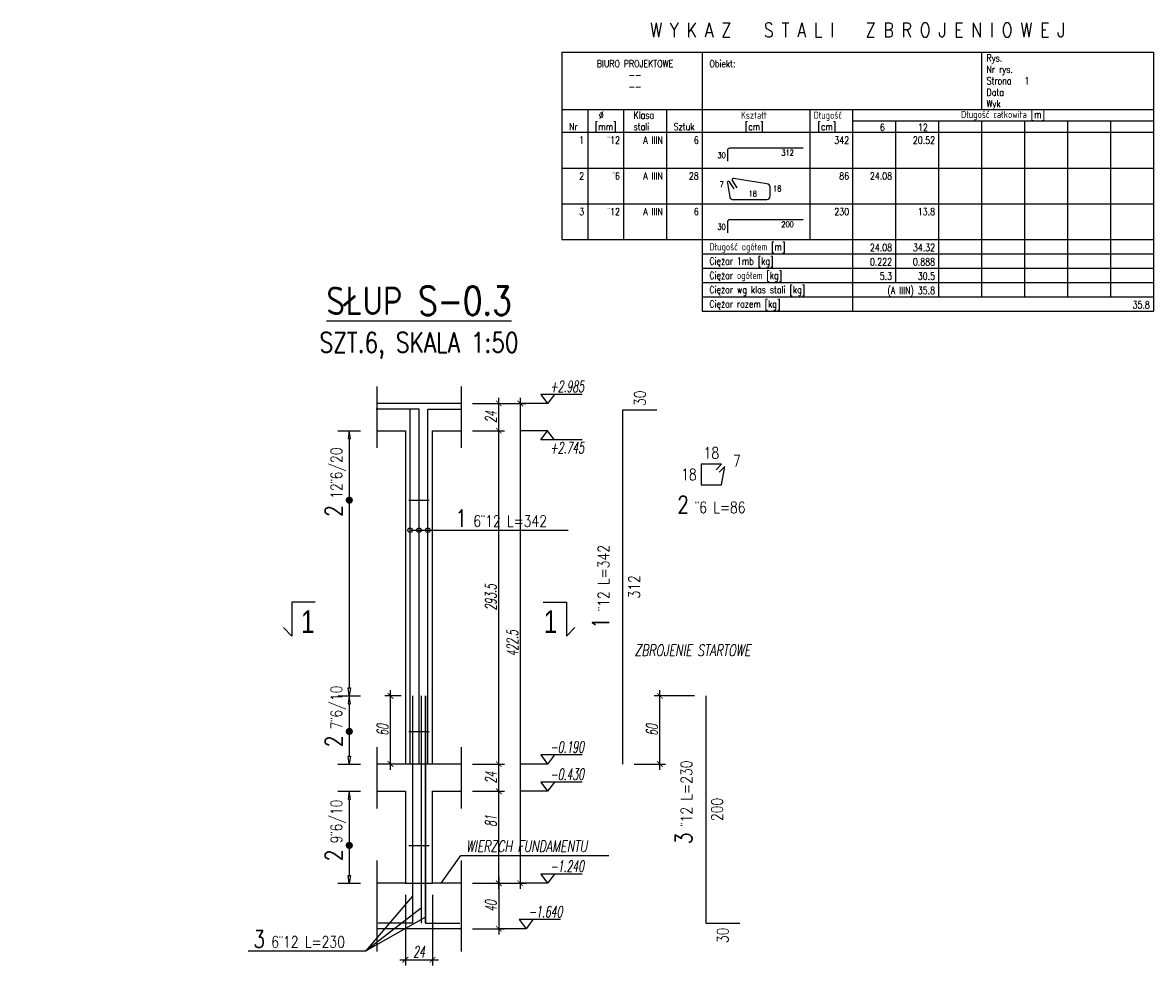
# Model space of a CAD drawing. Header units: millimetres. Extents: x 1010 to 2999, y -764 to 634.
# Tile 3 of 3: x 2005 to 2999, y -196 to 634. Entities that reach past the tile are written whole.
import ezdxf
from ezdxf.enums import TextEntityAlignment as Align
from ezdxf.lldxf.tags import DXFTag

# ---------------------------------------------------------------- set-up
doc = ezdxf.new("R2010")
doc.units = ezdxf.units.MM
doc.header["$LTSCALE"] = 5
for name, color, linetype in [('K-S$UPY', 4, 'Continuous'), ('K-WYMIARY', 254, 'Continuous'), ('K-ZBROJ_12', 161, 'Continuous'), ('N-20', 254, 'Continuous'), ('N-25', 71, 'Continuous'), ('N-35', 101, 'Continuous'), ('N-50', 4, 'Continuous'), ('N-RZEDNA-20', 7, 'Continuous'), ('POMOCNICZE', 8, 'DASHED2'), ('ZBROJA_NIEZLICZAC', 9, 'Continuous'), ('ZBROJA_PRET', 4, 'Continuous'), ('ZBROJA_RZUTPR', 201, 'Continuous'), ('ZBROJA_RZUTPR1', 9, 'Continuous'), ('ZBROJA_ZASIEG', 254, 'Continuous'), ('ZBROJA_ZESTAWIENIE', 62, 'Continuous'), ('ZBROJA_ZESTAWIENIE1', 252, 'Continuous'), ('ZBROJA_ZESTAWIENIE2', 30, 'Continuous'), ('ZBROJA_ZESTAWIENIE3', 141, 'Continuous'), ('ZBROJA_ZESTAWIENIE4', 210, 'Continuous'), ('ZBROJA_ZLICZAC', 7, 'Continuous')]:
    doc.layers.add(name, color=color, linetype=linetype)
doc.styles.add('CDMSTYLE', font='CDMSIMPL.SHX', dxfattribs={"width": 0.8, "oblique": 15, "bigfont": 'cdmbigpl.shx'})
doc.styles.add('ROMANS', font='ROMANS.SHX', dxfattribs={"width": 0.8, "oblique": 15})
doc.styles.add('STYL_ZBROJA', font='ROMANSZB.SHX', dxfattribs={"width": 0.8})
doc.styles.add('WYMIARY', font='ROMANS.SHX', dxfattribs={"width": 0.6, "oblique": 10})
tags = doc.linetypes.add('DASHED2', pattern=[0.375, 0.25, -0.125]).pattern_tags.tags
tags[6:7] = [DXFTag(74, 4), DXFTag(75, 0), DXFTag(340, '0'), DXFTag(46, 1.0), DXFTag(50, 0.0), DXFTag(44, 0.0), DXFTag(45, 0.0)]
tags[4:5] = [DXFTag(74, 4), DXFTag(75, 0), DXFTag(340, '0'), DXFTag(46, 1.0), DXFTag(50, 0.0), DXFTag(44, 0.0), DXFTag(45, 0.0)]
doc.dimstyles.new('CM50', dxfattribs={"dimscale": 5, "dimtxt": 2, "dimasz": 1, "dimexe": 1, "dimexo": 2, "dimgap": 0.4, "dimtad": 1, "dimrnd": 0.5, "dimdsep": 46, "dimtxsty": 'WYMIARY', "dimblk": 'ARCHTICK', "dimcen": 0, "dimdle": 1, "dimclrd": 253, "dimclre": 251, "dimclrt": 30, "dimaunit": 1, "dimadec": 0, "dimazin": 0, "dimtfac": 1, "dimtix": 1, "dimtmove": 0, "dimatfit": 3, "dimldrblk": 'ARCHTICK', "dimfxl": 1, "dimtvp": 0.4, "dimtolj": 1, "dimarcsym": 0})
doc.dimstyles.new('S50CM--', dxfattribs={"dimscale": 5, "dimtxt": 2, "dimasz": 1, "dimexe": 0, "dimexo": 0, "dimgap": 2, "dimtad": 1, "dimlfac": 0.01, "dimrnd": 0.001, "dimzin": 0, "dimdsep": 46, "dimtxsty": 'WYMIARY', "dimblk1": 'NONE', "dimblk2": 'NONE', "dimsah": 1, "dimtsz": 1, "dimcen": 0, "dimse1": 1, "dimse2": 1, "dimsd1": 1, "dimsd2": 1, "dimclrd": 7, "dimclre": 7, "dimclrt": 71, "dimadec": 0, "dimazin": 0, "dimtfac": 0.1, "dimtix": 1, "dimtofl": 0, "dimtmove": 0, "dimatfit": 3, "dimldrblk": 'NONE', "dimfxl": 1, "dimtolj": 1, "dimtzin": 15, "dimarcsym": 0})

# ---------------------------------------------------------------- blocks, each defined once
blk = doc.blocks.new('*D12')
at = {"layer": 'DEFPOINTS', "color": 0, "transparency": 16777216}
for p in [(1065.99, 0), (2442.5, -124), (2457.82, -124)]:
    blk.add_point(p, dxfattribs=at)
at = {"layer": 'K-WYMIARY', "color": 71, "transparency": 16777216, "insert": (2483.59, -109), "char_height": 10, "attachment_point": 5, "style": 'WYMIARY'}
blk.add_mtext('\\A1;-1.240', dxfattribs=at)
blk = doc.blocks.new('_NONE')
blk = doc.blocks.new('_zestawienie')
at = {"layer": 'ZBROJA_ZESTAWIENIE'}
for p, q in [((0, 0), (578.2, 0)), ((0, 0), (0, -56)), ((137.2, 0), (137.2, -56)), ((410.2, 0), (410.2, -56)), ((578.2, 0), (578.2, -56)), ((0, -56), (578.2, -56)), ((0, -56), (0, -67.2)), ((25.2, -56), (25.2, -67.2)), ((60.2, -56), (60.2, -67.2)), ((102.2, -56), (102.2, -67.2)), ((137.2, -56), (137.2, -67.2)), ((242.2, -56), (242.2, -67.2)), ((284.2, -56), (284.2, -67.2)), ((578.2, -56), (578.2, -78.4)), ((0, -67.2), (0, -78.4)), ((25.2, -67.2), (25.2, -78.4)), ((60.2, -67.2), (60.2, -78.4)), ((102.2, -67.2), (102.2, -78.4)), ((137.2, -67.2), (137.2, -78.4)), ((242.2, -67.2), (242.2, -78.4)), ((284.2, -67.2), (284.2, -78.4)), ((326.2, -67.2), (326.2, -78.4)), ((368.2, -67.2), (368.2, -78.4)), ((410.2, -67.2), (410.2, -78.4)), ((452.2, -67.2), (452.2, -78.4)), ((494.2, -67.2), (494.2, -78.4)), ((536.2, -67.2), (536.2, -78.4)), ((578.2, -67.2), (578.2, -78.4)), ((0, -78.4), (578.2, -78.4)), ((0, -78.4), (0, -113.4)), ((25.2, -78.4), (25.2, -113.4)), ((60.2, -78.4), (60.2, -113.4)), ((102.2, -78.4), (102.2, -113.4)), ((137.2, -78.4), (137.2, -113.4)), ((242.2, -78.4), (242.2, -113.4)), ((284.2, -78.4), (284.2, -113.4)), ((326.2, -78.4), (326.2, -113.4)), ((368.2, -78.4), (368.2, -113.4)), ((410.2, -78.4), (410.2, -113.4)), ((452.2, -78.4), (452.2, -113.4)), ((494.2, -78.4), (494.2, -113.4)), ((536.2, -78.4), (536.2, -113.4)), ((578.2, -78.4), (578.2, -113.4)), ((0, -113.4), (0, -148.4)), ((25.2, -113.4), (25.2, -148.4)), ((60.2, -113.4), (60.2, -148.4)), ((102.2, -113.4), (102.2, -148.4)), ((137.2, -113.4), (137.2, -148.4)), ((242.2, -113.4), (242.2, -148.4)), ((284.2, -113.4), (284.2, -148.4)), ((326.2, -113.4), (326.2, -148.4)), ((368.2, -113.4), (368.2, -148.4)), ((410.2, -113.4), (410.2, -148.4)), ((452.2, -113.4), (452.2, -148.4)), ((494.2, -113.4), (494.2, -148.4)), ((536.2, -113.4), (536.2, -148.4)), ((578.2, -113.4), (578.2, -148.4)), ((0, -148.4), (0, -183.4)), ((25.2, -148.4), (25.2, -183.4)), ((60.2, -148.4), (60.2, -183.4)), ((102.2, -148.4), (102.2, -183.4)), ((137.2, -148.4), (137.2, -183.4)), ((242.2, -148.4), (242.2, -183.4)), ((284.2, -148.4), (284.2, -183.4)), ((326.2, -148.4), (326.2, -183.4)), ((368.2, -148.4), (368.2, -183.4)), ((410.2, -148.4), (410.2, -183.4)), ((452.2, -148.4), (452.2, -183.4)), ((494.2, -148.4), (494.2, -183.4)), ((536.2, -148.4), (536.2, -183.4)), ((578.2, -148.4), (578.2, -183.4)), ((0, -183.4), (578.2, -183.4)), ((137.2, -183.4), (137.2, -253.4)), ((284.2, -183.4), (284.2, -253.4)), ((326.2, -183.4), (326.2, -225.4)), ((368.2, -183.4), (368.2, -225.4)), ((410.2, -183.4), (410.2, -239.4)), ((452.2, -183.4), (452.2, -239.4)), ((494.2, -183.4), (494.2, -239.4)), ((536.2, -183.4), (536.2, -239.4)), ((578.2, -183.4), (578.2, -239.4)), ((578.2, -183.4), (578.2, -239.4)), ((368.2, -225.4), (368.2, -239.4)), ((578.2, -239.4), (578.2, -253.4)), ((137.2, -253.4), (578.2, -253.4))]:
    blk.add_line(p, q, dxfattribs=at)
at = {"layer": 'ZBROJA_ZESTAWIENIE1'}
for p, q in [((284.2, -67.2), (578.2, -67.2)), ((0, -113.4), (578.2, -113.4)), ((0, -148.4), (578.2, -148.4)), ((137.2, -197.4), (578.2, -197.4)), ((137.2, -211.4), (578.2, -211.4)), ((137.2, -225.4), (578.2, -225.4)), ((137.2, -239.4), (578.2, -239.4))]:
    blk.add_line(p, q, dxfattribs=at)
at = {"layer": 'ZBROJA_ZESTAWIENIE3'}
for points in [[(162.05, -106.75), (162.05, -95.76, -0.4142136), (164.15, -93.66), (235.9, -93.66)], [(168.49, -133.84), (163.8, -126.77, 1.0532259), (161.91, -128.17), (164.22, -141.68, 0.3818278), (167.3, -144.13), (200.34, -144.13, 0.4208106), (203.42, -140.98), (203.42, -131.88, 0.4142136), (200.34, -128.8), (167.79, -123.62, 0.641399), (166.53, -125.51), (171.01, -132.86)], [(162.05, -176.75), (162.05, -165.76, -0.4142136), (164.15, -163.66), (235.9, -163.66)]]:
    blk.add_lwpolyline(points, format="xyb", dxfattribs=at)
at = {"layer": 'ZBROJA_ZESTAWIENIE2', "style": 'STYL_ZBROJA', "width": 0.8}
for s, p in [('BIURO PROJEKTOWE', (71.4, -16.8)), ('--', (71.4, -28)), ('--', (71.4, -39.2))]:
    blk.add_text(s, height=7, dxfattribs=at).set_placement(p, align=Align.BOTTOM_CENTER)
for s, p in [('Obiekt:', (144.2, -16.8)), ('Rys. ', (415.1, -11.2)), ('Nr rys. ', (415.1, -22.4)), ('Strona ', (415.1, -33.6)), ('1', (452.2, -33.6)), ('Data ', (415.1, -44.8)), ('Wyk ', (415.1, -56)), (' %%c', (32.2, -67.2)), ('Klasa', (70, -67.2)), ('Kształt', (175, -67.2)), (' Długość', (242.2, -67.2)), ('Nr', (7, -78.4)), ('[mm]', (32.2, -78.4)), ('stali', (70, -78.4)), ('Sztuk', (109.2, -78.4)), (' [cm]', (175, -78.4)), ('  [cm]', (242.2, -78.4)), ('Długość ogółem [m]', (144.2, -196)), ('Ciężar 1mb [kg]', (144.2, -210)), ('Ciężar ogółem [kg]', (144.2, -224)), ('Ciężar wg klas stali [kg]', (144.2, -238)), ('Ciężar razem [kg]', (144.2, -252))]:
    blk.add_text(s, height=7, dxfattribs=at).set_placement(p, align=Align.BOTTOM_LEFT)
for s, height, p in [('Długość całkowita [m]', 7, (431.2, -64.4)), ('18', 5.6, (186.55, -141.26))]:
    blk.add_text(s, height=height, dxfattribs=at).set_placement(p, align=Align.CENTER)
for s, p in [('6', (315.7, -77)), ('12', (357.7, -77)), ('1', (21.7, -89.6)), ('¨12', (56.7, -89.6)), ('A IIIN', (98.7, -89.6)), ('6', (133.7, -89.6)), ('342', (280.7, -89.6)), ('20.52', (364.7, -89.6)), ('2', (21.7, -124.6)), ('¨6', (56.7, -124.6)), ('A IIIN', (98.7, -124.6)), ('28', (133.7, -124.6)), ('86', (280.7, -124.6)), ('24.08', (322.7, -124.6)), ('3', (21.7, -159.6)), ('¨12', (56.7, -159.6)), ('A IIIN', (98.7, -159.6)), ('6', (133.7, -159.6)), ('230', (280.7, -159.6)), ('13.8', (364.7, -159.6)), ('24.08', (322.7, -194.6)), ('34.32', (364.7, -194.6)), ('0.222', (322.7, -208.6)), ('0.888', (364.7, -208.6)), ('5.3', (322.7, -222.6)), ('30.5', (364.7, -222.6)), ('(A IIIN) 35.8', (364.7, -236.6)), ('35.8', (574.7, -250.6))]:
    blk.add_text(s, height=7, dxfattribs=at).set_placement(p, align=Align.RIGHT)
for p in [(160.09, -100.87), (160.09, -170.87)]:
    blk.add_text('30', height=5.6, dxfattribs=at).set_placement(p, align=Align.MIDDLE_RIGHT)
for s, p in [('312', (226.66, -102.9)), ('7', (158.13, -133.84)), ('200', (226.66, -172.9))]:
    blk.add_text(s, height=5.6, dxfattribs=at).set_placement(p, align=Align.BOTTOM_RIGHT)
blk.add_text('18', height=5.6, dxfattribs=at).set_placement((206.36, -133.35), align=Align.MIDDLE_LEFT)
at = {"layer": 'ZBROJA_ZESTAWIENIE4', "style": 'STYL_ZBROJA', "width": 0.8}
blk.add_text('W Y K A Z   S T A L I   Z B R O J E N I O W E J', height=14, dxfattribs=at).set_placement((289.1, 14.7), align=Align.CENTER)
blk = doc.blocks.new('*D15')
at = {"layer": 'DEFPOINTS', "color": 0, "transparency": 16777216}
for p in [(2442.5, 298.5), (2457.8, 298.5), (1065.99, 0)]:
    blk.add_point(p, dxfattribs=at)
at = {"layer": 'K-WYMIARY', "color": 71, "transparency": 16777216, "insert": (2483.59, 313.5), "char_height": 10, "attachment_point": 5, "style": 'WYMIARY'}
blk.add_mtext('\\A1;+2.985', dxfattribs=at)
blk = doc.blocks.new('_ArchTick')
at = {"color": 0, "linetype": 'ByBlock', "const_width": 0.15}
blk.add_lwpolyline([(-0.5, -0.5), (0.5, 0.5)], dxfattribs=at)
blk = doc.blocks.new('*D18')
at = {"layer": 'DEFPOINTS', "color": 0, "transparency": 16777216}
for p in [(2390.33, -43), (2423.5, -43), (2390.33, -124)]:
    blk.add_point(p, dxfattribs=at)
at = {"layer": 'K-WYMIARY', "color": 253, "lineweight": -2, "transparency": 16777216}
blk.add_line((2423.5, -129), (2423.5, -38), dxfattribs=at)
at = {"layer": 'K-WYMIARY', "color": 251, "lineweight": -2, "transparency": 16777216}
for p, q in [((2400.33, -43), (2428.5, -43)), ((2400.33, -124), (2428.5, -124))]:
    blk.add_line(p, q, dxfattribs=at)
at = {"layer": 'K-WYMIARY', "color": 253, "lineweight": -2, "transparency": 16777216, "xscale": 5, "yscale": 5, "zscale": 5}
for p, rotation in [((2423.5, -43), 90), ((2423.5, -124), 270)]:
    blk.add_blockref('_ArchTick', p, dxfattribs=dict(at, rotation=rotation))
at = {"layer": 'K-WYMIARY', "color": 30, "transparency": 16777216, "insert": (2416.5, -69.27), "char_height": 10, "attachment_point": 5, "rotation": 90, "style": 'WYMIARY'}
blk.add_mtext('\\A1;81', dxfattribs=at)
blk = doc.blocks.new('*D19')
at = {"layer": 'DEFPOINTS', "color": 0, "transparency": 16777216}
for p in [(2390.33, -124), (2390.33, -164), (2423.5, -164)]:
    blk.add_point(p, dxfattribs=at)
at = {"layer": 'K-WYMIARY', "color": 253, "lineweight": -2, "transparency": 16777216}
blk.add_line((2423.5, -119), (2423.5, -169), dxfattribs=at)
at = {"layer": 'K-WYMIARY', "color": 251, "lineweight": -2, "transparency": 16777216}
for p, q in [((2400.33, -124), (2428.5, -124)), ((2400.33, -164), (2428.5, -164))]:
    blk.add_line(p, q, dxfattribs=at)
at = {"layer": 'K-WYMIARY', "color": 253, "lineweight": -2, "transparency": 16777216, "xscale": 5, "yscale": 5, "zscale": 5}
for p, rotation in [((2423.5, -124), 90), ((2423.5, -164), 270)]:
    blk.add_blockref('_ArchTick', p, dxfattribs=dict(at, rotation=rotation))
at = {"layer": 'K-WYMIARY', "color": 30, "transparency": 16777216, "insert": (2416.5, -144), "char_height": 10, "attachment_point": 5, "rotation": 90, "style": 'WYMIARY'}
blk.add_mtext('\\A1;40', dxfattribs=at)
blk = doc.blocks.new('*D20')
at = {"layer": 'DEFPOINTS', "color": 0, "transparency": 16777216}
for p in [(2390.33, 298.5), (2442.5, 298.5), (2390.33, -124)]:
    blk.add_point(p, dxfattribs=at)
at = {"layer": 'K-WYMIARY', "color": 251, "lineweight": -2, "transparency": 16777216}
for p, q in [((2400.33, 298.5), (2447.5, 298.5)), ((2400.33, -124), (2447.5, -124))]:
    blk.add_line(p, q, dxfattribs=at)
at = {"layer": 'K-WYMIARY', "color": 253, "lineweight": -2, "transparency": 16777216}
blk.add_line((2442.5, -129), (2442.5, 303.5), dxfattribs=at)
at = {"layer": 'K-WYMIARY', "color": 253, "lineweight": -2, "transparency": 16777216, "xscale": 5, "yscale": 5, "zscale": 5}
for p, rotation in [((2442.5, 298.5), 90), ((2442.5, -124), 270)]:
    blk.add_blockref('_ArchTick', p, dxfattribs=dict(at, rotation=rotation))
at = {"layer": 'K-WYMIARY', "color": 30, "transparency": 16777216, "insert": (2435.5, 87.25), "char_height": 10, "attachment_point": 5, "rotation": 90, "style": 'WYMIARY'}
blk.add_mtext('\\A1;422.5', dxfattribs=at)
blk = doc.blocks.new('*D21')
at = {"layer": 'DEFPOINTS', "color": 0, "transparency": 16777216}
for p in [(1065.99, 0), (2423.5, -164), (2438.82, -164)]:
    blk.add_point(p, dxfattribs=at)
at = {"layer": 'K-WYMIARY', "color": 71, "transparency": 16777216, "insert": (2464.59, -149), "char_height": 10, "attachment_point": 5, "style": 'WYMIARY'}
blk.add_mtext('\\A1;-1.640', dxfattribs=at)
blk = doc.blocks.new('*D22')
at = {"layer": 'DEFPOINTS', "color": 0, "transparency": 16777216}
for p in [(2341.33, -124), (2365.33, -124), (2365.33, -191.28)]:
    blk.add_point(p, dxfattribs=at)
at = {"layer": 'K-WYMIARY', "color": 251, "lineweight": -2, "transparency": 16777216}
for p, q in [((2341.33, -134), (2341.33, -196.28)), ((2365.33, -134), (2365.33, -196.28))]:
    blk.add_line(p, q, dxfattribs=at)
at = {"layer": 'K-WYMIARY', "color": 253, "lineweight": -2, "transparency": 16777216}
blk.add_line((2336.33, -191.28), (2370.33, -191.28), dxfattribs=at)
at = {"layer": 'K-WYMIARY', "color": 253, "lineweight": -2, "transparency": 16777216, "xscale": 5, "yscale": 5, "zscale": 5, "rotation": 180}
blk.add_blockref('_ArchTick', (2341.33, -191.28), dxfattribs=at)
at = {"layer": 'K-WYMIARY', "color": 253, "lineweight": -2, "transparency": 16777216, "xscale": 5, "yscale": 5, "zscale": 5}
blk.add_blockref('_ArchTick', (2365.33, -191.28), dxfattribs=at)
at = {"layer": 'K-WYMIARY', "color": 30, "transparency": 16777216, "insert": (2353.33, -184.28), "char_height": 10, "attachment_point": 5, "style": 'WYMIARY'}
blk.add_mtext('\\A1;24', dxfattribs=at)
blk = doc.blocks.new('*D23')
at = {"layer": 'DEFPOINTS', "color": 0, "transparency": 16777216}
for p in [(2390.33, 298.5), (2423.5, 298.5), (2390.33, 274.5)]:
    blk.add_point(p, dxfattribs=at)
at = {"layer": 'K-WYMIARY', "color": 251, "lineweight": -2, "transparency": 16777216}
for p, q in [((2400.33, 298.5), (2428.5, 298.5)), ((2400.33, 274.5), (2428.5, 274.5))]:
    blk.add_line(p, q, dxfattribs=at)
at = {"layer": 'K-WYMIARY', "color": 253, "lineweight": -2, "transparency": 16777216}
blk.add_line((2423.5, 269.5), (2423.5, 303.5), dxfattribs=at)
at = {"layer": 'K-WYMIARY', "color": 253, "lineweight": -2, "transparency": 16777216, "xscale": 5, "yscale": 5, "zscale": 5}
for p, rotation in [((2423.5, 298.5), 90), ((2423.5, 274.5), 270)]:
    blk.add_blockref('_ArchTick', p, dxfattribs=dict(at, rotation=rotation))
at = {"layer": 'K-WYMIARY', "color": 30, "transparency": 16777216, "insert": (2416.5, 286.5), "char_height": 10, "attachment_point": 5, "rotation": 90, "style": 'WYMIARY'}
blk.add_mtext('\\A1;24', dxfattribs=at)
blk = doc.blocks.new('*D24')
at = {"layer": 'DEFPOINTS', "color": 0, "transparency": 16777216}
for p in [(2328.23, 41), (2347.53, 41), (2341.33, -19)]:
    blk.add_point(p, dxfattribs=at)
at = {"layer": 'K-WYMIARY', "color": 251, "lineweight": -2, "transparency": 16777216}
for p, q in [((2337.53, 41), (2323.23, 41)), ((2331.33, -19), (2323.23, -19))]:
    blk.add_line(p, q, dxfattribs=at)
at = {"layer": 'K-WYMIARY', "color": 253, "lineweight": -2, "transparency": 16777216}
blk.add_line((2328.23, -24), (2328.23, 46), dxfattribs=at)
at = {"layer": 'K-WYMIARY', "color": 253, "lineweight": -2, "transparency": 16777216, "xscale": 5, "yscale": 5, "zscale": 5}
for p, rotation in [((2328.23, 41), 90), ((2328.23, -19), 270)]:
    blk.add_blockref('_ArchTick', p, dxfattribs=dict(at, rotation=rotation))
at = {"layer": 'K-WYMIARY', "color": 30, "transparency": 16777216, "insert": (2321.23, 11), "char_height": 10, "attachment_point": 5, "rotation": 90, "style": 'WYMIARY'}
blk.add_mtext('\\A1;60', dxfattribs=at)
blk = doc.blocks.new('*D25')
at = {"layer": 'DEFPOINTS', "color": 0, "transparency": 16777216}
for p in [(2442.5, 274.5), (2457.8, 244.5), (1065.99, 0)]:
    blk.add_point(p, dxfattribs=at)
at = {"layer": 'K-WYMIARY', "color": 71, "transparency": 16777216, "insert": (2483.59, 259.5), "char_height": 10, "attachment_point": 5, "style": 'WYMIARY'}
blk.add_mtext('\\A1;+2.745', dxfattribs=at)
blk = doc.blocks.new('*D27')
at = {"layer": 'DEFPOINTS', "color": 0, "transparency": 16777216}
for p in [(2390.33, -19), (2423.5, -19), (2390.33, -43)]:
    blk.add_point(p, dxfattribs=at)
at = {"layer": 'K-WYMIARY', "color": 251, "lineweight": -2, "transparency": 16777216}
for p, q in [((2400.33, -19), (2428.5, -19)), ((2400.33, -43), (2428.5, -43))]:
    blk.add_line(p, q, dxfattribs=at)
at = {"layer": 'K-WYMIARY', "color": 253, "lineweight": -2, "transparency": 16777216}
blk.add_line((2423.5, -48), (2423.5, -14), dxfattribs=at)
at = {"layer": 'K-WYMIARY', "color": 253, "lineweight": -2, "transparency": 16777216, "xscale": 5, "yscale": 5, "zscale": 5}
for p, rotation in [((2423.5, -19), 90), ((2423.5, -43), 270)]:
    blk.add_blockref('_ArchTick', p, dxfattribs=dict(at, rotation=rotation))
at = {"layer": 'K-WYMIARY', "color": 30, "transparency": 16777216, "insert": (2416.5, -31), "char_height": 10, "attachment_point": 5, "rotation": 90, "style": 'WYMIARY'}
blk.add_mtext('\\A1;24', dxfattribs=at)
blk = doc.blocks.new('*D28')
at = {"layer": 'DEFPOINTS', "color": 0, "transparency": 16777216}
for p in [(2390.33, 274.5), (2423.5, 274.5), (2390.33, -19)]:
    blk.add_point(p, dxfattribs=at)
at = {"layer": 'K-WYMIARY', "color": 253, "lineweight": -2, "transparency": 16777216}
blk.add_line((2423.5, -24), (2423.5, 279.5), dxfattribs=at)
at = {"layer": 'K-WYMIARY', "color": 251, "lineweight": -2, "transparency": 16777216}
for p, q in [((2400.33, 274.5), (2428.5, 274.5)), ((2400.33, -19), (2428.5, -19))]:
    blk.add_line(p, q, dxfattribs=at)
at = {"layer": 'K-WYMIARY', "color": 253, "lineweight": -2, "transparency": 16777216, "xscale": 5, "yscale": 5, "zscale": 5}
for p, rotation in [((2423.5, 274.5), 90), ((2423.5, -19), 270)]:
    blk.add_blockref('_ArchTick', p, dxfattribs=dict(at, rotation=rotation))
at = {"layer": 'K-WYMIARY', "color": 30, "transparency": 16777216, "insert": (2416.5, 127.75), "char_height": 10, "attachment_point": 5, "rotation": 90, "style": 'WYMIARY'}
blk.add_mtext('\\A1;293.5', dxfattribs=at)
blk = doc.blocks.new('*D29')
at = {"layer": 'DEFPOINTS', "color": 0, "transparency": 16777216}
for p in [(1065.99, 0), (2442.5, -43), (2457.82, -43)]:
    blk.add_point(p, dxfattribs=at)
at = {"layer": 'K-WYMIARY', "color": 71, "transparency": 16777216, "insert": (2483.59, -28), "char_height": 10, "attachment_point": 5, "style": 'WYMIARY'}
blk.add_mtext('\\A1;-0.430', dxfattribs=at)
blk = doc.blocks.new('*D30')
at = {"layer": 'DEFPOINTS', "color": 0, "transparency": 16777216}
for p in [(1065.99, 0), (2442.5, -19), (2457.82, -19)]:
    blk.add_point(p, dxfattribs=at)
at = {"layer": 'K-WYMIARY', "color": 71, "transparency": 16777216, "insert": (2483.59, -4), "char_height": 10, "attachment_point": 5, "style": 'WYMIARY'}
blk.add_mtext('\\A1;-0.190', dxfattribs=at)
blk = doc.blocks.new('*D31')
at = {"layer": 'DEFPOINTS', "color": 0, "transparency": 16777216}
for p in [(2565.26, 41), (2605.61, 41), (2532.71, -19)]:
    blk.add_point(p, dxfattribs=at)
at = {"layer": 'K-WYMIARY', "color": 251, "lineweight": -2, "transparency": 16777216}
for p, q in [((2595.61, 41), (2560.26, 41)), ((2542.71, -19), (2570.26, -19))]:
    blk.add_line(p, q, dxfattribs=at)
at = {"layer": 'K-WYMIARY', "color": 253, "lineweight": -2, "transparency": 16777216}
blk.add_line((2565.26, -24), (2565.26, 46), dxfattribs=at)
at = {"layer": 'K-WYMIARY', "color": 253, "lineweight": -2, "transparency": 16777216, "xscale": 5, "yscale": 5, "zscale": 5}
for p, rotation in [((2565.26, 41), 90), ((2565.26, -19), 270)]:
    blk.add_blockref('_ArchTick', p, dxfattribs=dict(at, rotation=rotation))
at = {"layer": 'K-WYMIARY', "color": 30, "transparency": 16777216, "insert": (2558.26, 11), "char_height": 10, "attachment_point": 5, "rotation": 90, "style": 'WYMIARY'}
blk.add_mtext('\\A1;60', dxfattribs=at)

msp = doc.modelspace()

# ---------------------------------------------------------------- linework, layer by layer
at = {"layer": 'K-S$UPY'}
msp.add_line((2365.3308, 274.5), (2390.3307, 274.5), dxfattribs=at)
for points in [[(2390.3308, 298.5), (2316.3305, 298.5)], [(2316.3306, 274.5), (2341.3307, 274.5), (2341.3307, -19), (2316.3306, -19)], [(2390.3308, -19), (2365.3307, -19), (2365.3308, 274.5)], [(2316.3306, -43), (2341.3307, -43), (2341.3307, -124), (2316.3307, -124)], [(2390.3306, -124), (2365.3307, -124), (2365.3307, -43), (2390.3307, -43)], [(2390.3307, -164), (2316.3307, -164)]]:
    msp.add_lwpolyline(points, dxfattribs=at)
at = {"layer": 'K-ZBROJ_12'}
for points in [[(2345.5308, -19), (2345.5308, 293.5), (2315.5308, 293.5)], [(2353.3307, -19), (2353.3307, 293.5), (2323.3307, 293.5)], [(2361.1307, -19), (2361.1307, 293.5), (2391.1307, 293.5)], [(2347.5307, 41), (2347.5307, -159), (2317.5307, -159)], [(2355.3305, 41), (2355.3306, -159)], [(2359.1307, 41), (2359.1307, -159), (2389.1307, -159)]]:
    msp.add_lwpolyline(points, dxfattribs=at)
at = {"layer": 'N-20'}
msp.add_line((2345.5307, 186.9211), (2484.6346, 186.9211), dxfattribs=at)
at = {"layer": 'N-25'}
for centre in [(2345.5307, 186.9211), (2353.3307, 186.9211), (2361.1307, 186.9211)]:
    msp.add_circle(centre, 2, dxfattribs=at)
at = {"layer": 'N-35'}
for points in [[(2261.9853, 123.68), (2241.448, 123.68), (2241.448, 93.68), (2233.948, 101.18)], [(2462.5043, 123.68), (2483.0416, 123.68), (2483.0416, 93.68), (2490.5416, 101.18)]]:
    msp.add_lwpolyline(points, dxfattribs=at)
at = {"layer": 'N-RZEDNA-20'}
for points in [[(2472.5043, 306.5), (2466.5043, 298.5), (2454.5043, 298.5), (2442.5043, 298.5)], [(2496.7557, 306.5), (2472.5043, 306.5), (2460.5043, 306.5), (2466.5043, 298.5)], [(2472.5043, 266.5), (2466.5043, 274.5), (2454.5043, 274.5), (2442.5043, 274.5)], [(2496.7557, 266.5), (2472.5043, 266.5), (2460.5043, 266.5), (2466.5043, 274.5)], [(2472.5043, -11), (2466.5043, -19), (2454.5043, -19), (2442.5043, -19)], [(2496.7557, -11), (2472.5043, -11), (2460.5043, -11), (2466.5043, -19)], [(2472.5043, -35), (2466.5043, -43), (2454.5043, -43), (2442.5043, -43)], [(2496.7557, -35), (2472.5043, -35), (2460.5043, -35), (2466.5043, -43)], [(2472.5043, -116), (2466.5043, -124), (2454.5043, -124), (2442.5043, -124)], [(2496.7557, -116), (2472.5043, -116), (2460.5043, -116), (2466.5043, -124)], [(2453.5043, -156), (2447.5043, -164), (2435.5043, -164), (2423.5043, -164)], [(2477.7557, -156), (2453.5043, -156), (2441.5043, -156), (2447.5043, -164)]]:
    msp.add_lwpolyline(points, dxfattribs=at)
at = {"layer": 'POMOCNICZE'}
for p, q in [((2316.3305, 313.5), (2316.3306, 259.5)), ((2390.3308, 313.5), (2390.3307, 259.5)), ((2316.3305, -4), (2316.3306, -58)), ((2390.3308, -4), (2390.3307, -58)), ((2365.3307, -19), (2341.3307, -19)), ((2316.3306, -104), (2316.3307, -184)), ((2390.3306, -104), (2390.3307, -184)), ((2341.3307, -124), (2365.3307, -124)), ((2341.3307, -124), (2365.3307, -124))]:
    msp.add_line(p, q, dxfattribs=at)
at = {"layer": 'ZBROJA_NIEZLICZAC'}
for points in [[(2372.9552, -124), (2390.2344, -99.3916), (2520.2486, -99.3916)], [(2347.5307, -135.2361), (2306.1311, -183.6249), (2203.0306, -183.6249)], [(2355.3306, -145.994), (2306.1311, -183.6249), (2203.0306, -183.6249)], [(2359.1307, -153.9491), (2306.1311, -183.6249), (2203.0306, -183.6249)]]:
    msp.add_lwpolyline(points, dxfattribs=at)
at = {"layer": 'ZBROJA_PRET'}
for p, q in [((2361.1307, -19), (2361.1307, 293.5)), ((2344.3307, 213.2904), (2362.3307, 213.2904)), ((2359.1307, -159), (2359.1307, 41)), ((2344.3307, 9.7135), (2362.3307, 9.7135)), ((2344.3307, -90.6004), (2362.3307, -90.6004))]:
    msp.add_line(p, q, dxfattribs=at)
at = {"layer": 'ZBROJA_RZUTPR'}
for points in [[(2532.7054, -19), (2532.7054, 293, -0.41421356), (2532.7054, 293), (2562.7054, 293)], [(2614.6636, 240.019), (2619.6133, 244.9687), (2601.6133, 244.9687, 0.41421356), (2601.6133, 244.9687), (2601.6133, 226.9687, 0.41421356), (2601.6133, 226.9687), (2619.6133, 226.9687, 0.41421356), (2619.6133, 226.9687), (2622.4264, 242.9226), (2617.4767, 237.9729)], [(2605.6133, 41), (2605.6133, -159, 0.41421356), (2605.6133, -159), (2635.6133, -159)]]:
    msp.add_lwpolyline(points, format="xyb", dxfattribs=at)
at = {"layer": 'ZBROJA_ZASIEG'}
for p, q in [((2281.9853, 274.5), (2301.9853, 274.5)), ((2281.9853, 41), (2301.9853, 41)), ((2281.9853, 41), (2301.9853, 41)), ((2281.9853, -19), (2301.9853, -19)), ((2281.9854, -43), (2301.9854, -43)), ((2281.9854, -124), (2301.9854, -124))]:
    msp.add_line(p, q, dxfattribs=at)
for points in [[(2291.9853, 267.5), (2293.0703, 267.5), (2291.9853, 274.5), (2290.9003, 267.5), (2291.9853, 267.5), (2291.9853, 48), (2293.0703, 48), (2291.9853, 41), (2290.9003, 48), (2291.9853, 48)], [(2291.9853, 34), (2293.0703, 34), (2291.9853, 41), (2290.9003, 34), (2291.9853, 34), (2291.9853, -12), (2293.0703, -12), (2291.9853, -19), (2290.9003, -12), (2291.9853, -12)], [(2291.9854, -50), (2293.0704, -50), (2291.9854, -43), (2290.9004, -50), (2291.9854, -50), (2291.9854, -117), (2293.0704, -117), (2291.9854, -124), (2290.9004, -117), (2291.9854, -117)]]:
    msp.add_lwpolyline(points, dxfattribs=at)
at = {"layer": 'ZBROJA_ZASIEG', "const_width": 3.15}
for points in [[(2290.4103, 213.2904, 1), (2293.5603, 213.2904, 1)], [(2290.4103, 9.7135, 1), (2293.5603, 9.7135, 1)], [(2290.4104, -90.6004, 1), (2293.5604, -90.6004, 1)]]:
    msp.add_lwpolyline(points, format="xyb", close=True, dxfattribs=at)

# ---------------------------------------------------------------- block references
at = {"layer": 'ZBROJA_ZESTAWIENIE', "xscale": 0.900000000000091, "yscale": 0.900000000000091, "zscale": 0.900000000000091}
msp.add_blockref('_zestawienie', (2479.1, 607.7776), dxfattribs=at)

# ---------------------------------------------------------------- texts
at = {"layer": 'N-25', "style": 'ROMANS', "oblique": 10, "width": 0.7}
for s, p in [('ZBROJENIE STARTOWE', (2542.9872, 76.1514)), ('WIERZCH FUNDAMENTU', (2394.7483, -96.3916))]:
    msp.add_text(s, height=10, dxfattribs=at).set_placement(p)
at = {"layer": 'N-35', "linetype": 'Continuous', "style": 'ROMANS', "width": 0.8}
msp.add_text('SZT.6, SKALA 1:50', height=17.5, dxfattribs=at).set_placement((2353.3307, 338.176), align=Align.BOTTOM_CENTER)
at = {"layer": 'N-35', "style": 'CDMSTYLE', "width": 0.8}
for p in [(2255.4423, 90.3467), (2469.0474, 90.3467)]:
    msp.add_text('1', height=20, dxfattribs=at).set_placement(p, align=Align.BOTTOM_CENTER)
at = {"layer": 'N-50', "style": 'ROMANS', "width": 0.8}
msp.add_text('%%USŁUP S-0.3', height=25, dxfattribs=at).set_placement((2353.3307, 368.8782), align=Align.BOTTOM_CENTER)
at = {"layer": 'ZBROJA_NIEZLICZAC', "insert": (2610.6133, 201.9687), "char_height": 2.5, "attachment_point": 8, "style": 'STYL_ZBROJA'}
msp.add_mtext('\\H15;\\C101;\\H10;\\C256;\\H15;\\C101;2\\H10;\\C256; ¨6 L=86', dxfattribs=at)
at = {"layer": 'ZBROJA_NIEZLICZAC', "char_height": 2.5, "attachment_point": 8, "rotation": 90, "style": 'STYL_ZBROJA'}
for s, insert in [('\\H15;\\C101;\\H10;\\C256;\\H15;\\C101;1\\H10;\\C256; ¨12 L=342', (2520.7054, 137)), ('\\H15;\\C101;\\H10;\\C256;\\H15;\\C101;3\\H10;\\C256; ¨12 L=230', (2593.6133, -52.734))]:
    msp.add_mtext(s, dxfattribs=dict(at, insert=insert))
at = {"layer": 'ZBROJA_RZUTPR1', "style": 'STYL_ZBROJA', "width": 0.8}
for p in [(2547.7054, 309.9524), (2620.6133, -163)]:
    msp.add_text('30', height=10, rotation=90, dxfattribs=at).set_placement(p, align=Align.MIDDLE_RIGHT)
msp.add_text('18', height=10, dxfattribs=at).set_placement((2610.6133, 254.9687), align=Align.MIDDLE)
msp.add_text('7', height=10, dxfattribs=at).set_placement((2629.6133, 247.9687), align=Align.MIDDLE_LEFT)
msp.add_text('18', height=10, dxfattribs=at).set_placement((2597.6133, 235.9687), align=Align.MIDDLE_RIGHT)
for s, p in [('312', (2542.7054, 137)), ('200', (2615.6133, -59))]:
    msp.add_text(s, height=10, rotation=90, dxfattribs=at).set_placement(p, align=Align.MIDDLE)
at = {"layer": 'ZBROJA_ZLICZAC', "char_height": 2.5, "attachment_point": 7, "rotation": 90, "style": 'STYL_ZBROJA'}
for s, insert in [('\\H15;\\C101;\\H10;\\C256;\\H15;\\C101;2\\H10;\\C256; 12¨6/20', (2288.9853, 198.7327)), ('\\H15;\\C101;\\H10;\\C256;\\H15;\\C101;2\\H10;\\C256; 7¨6/10', (2288.9853, -4.203)), ('\\H15;\\C101;\\H10;\\C256;\\H15;\\C101;2\\H10;\\C256; 9¨6/10', (2288.9854, -104.517))]:
    msp.add_mtext(s, dxfattribs=dict(at, insert=insert))
at = {"layer": 'ZBROJA_ZLICZAC', "char_height": 2.5, "attachment_point": 7, "style": 'STYL_ZBROJA'}
for s, insert in [('\\H15;\\C101;\\H10;\\C256;\\H15;\\C101;1\\H10;\\C256; 6¨12 L=342', (2385.3307, 189.9211)), ('\\H15;\\C101;\\H10;\\C256;\\H15;\\C101;3\\H10;\\C256; 6¨12 L=230', (2207.5444, -180.6249))]:
    msp.add_mtext(s, dxfattribs=dict(at, insert=insert))

# ---------------------------------------------------------------- dimensions: what is measured, and where the dimension line sits
at = {"layer": 'K-WYMIARY'}
for feature_location, offset, override, picture, middle in [((2442.5043, 298.5), (15.2923, 0), {"dimdec": 3, "dimpost": '+<>'}, '*D15', (2483.5861, 313.5)), ((2442.5043, 274.5), (15.2923, -30), {"dimdec": 3, "dimpost": '+<>'}, '*D25', (2483.5861, 259.5)), ((2442.5043, -19), (15.3174, 0), {"dimdec": 3, "dimpost": '-<>'}, '*D30', (2483.5861, -4)), ((2442.5043, -124), (15.3174, 0), {"dimdec": 3, "dimpost": '-<>'}, '*D12', (2483.5861, -109)), ((2423.5043, -164), (15.3174, 0), {"dimdec": 3, "dimpost": '-<>'}, '*D21', (2464.5861, -149)), ((2442.5043, -43), (15.3174, 0), {"dimdec": 3, "dimpost": '-<>'}, '*D29', (2483.5861, -28))]:
    dim = msp.add_ordinate_dim(feature_location=feature_location, offset=offset, dtype=0, origin=(1065.9908, 0), dimstyle='S50CM--', override=override, dxfattribs=at)
    dim.commit()
    dim.dimension.update_dxf_attribs({"geometry": picture, "text_midpoint": middle})
for base, p1, p2, picture, middle in [((2442.5043, 298.5), (2390.3307, -124), (2390.3307, 298.5), '*D20', (2435.5043, 87.25)), ((2423.5043, 298.5), (2390.3307, 274.5), (2390.3308, 298.5), '*D23', (2416.5043, 286.5)), ((2423.5043, 274.5), (2390.3308, -19), (2390.3307, 274.5), '*D28', (2416.5043, 127.75)), ((2328.2298, 41), (2341.3307, -19), (2347.5307, 41), '*D24', (2321.2298, 11)), ((2565.2591, 41), (2532.7054, -19), (2605.6133, 41), '*D31', (2558.2591, 11)), ((2423.5043, -19), (2390.3307, -43), (2390.3308, -19), '*D27', (2416.5043, -31)), ((2423.5043, -164), (2390.3307, -124), (2390.3307, -164), '*D19', (2416.5043, -144))]:
    dim = msp.add_linear_dim(base=base, p1=p1, p2=p2, angle=90, dimstyle='CM50', override={"dimtmove": 1}, dxfattribs=at)
    dim.commit()
    dim.dimension.update_dxf_attribs({"geometry": picture, "text_midpoint": middle})
dim = msp.add_linear_dim(base=(2423.5043, -43), p1=(2390.3306, -124), p2=(2390.3307, -43), angle=90, dimstyle='CM50', override={"dimtmove": 1}, dxfattribs=at)
dim.commit()
dim.dimension.update_dxf_attribs({"geometry": '*D18', "text_midpoint": (2423.5043, -69.2723), "dimtype": 160})
dim = msp.add_linear_dim(base=(2365.3307, -191.2782), p1=(2341.3307, -124), p2=(2365.3307, -124), dimstyle='CM50', dxfattribs=at)
dim.commit()
dim.dimension.update_dxf_attribs({"geometry": '*D22', "text_midpoint": (2353.3307, -184.2782)})

doc.saveas('drawing.dxf')
